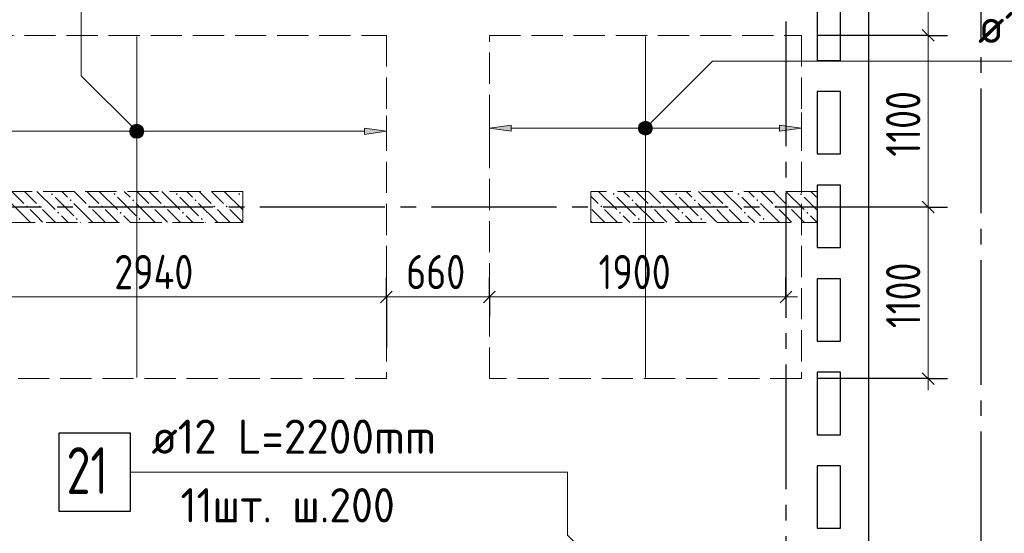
# Model space of a CAD drawing. Header units: millimetres. Extents: x 0 to 43617, y 0 to 59400.
# Tile 18 of 29: x 16914 to 23224, y 33638 to 36931. Entities that reach past the tile are written whole.
import ezdxf

# ---------------------------------------------------------------- set-up
doc = ezdxf.new("R2010")
doc.units = ezdxf.units.MM
doc.linetypes.add('______2', pattern=[270, 200, -70])
doc.linetypes.add('______5', pattern=[1100, 800, -100, 100, -100])
for name, color, linetype, lineweight in [('Standard', 7, 'Continuous', 25), ('ДОП Верх по Х', 7, 'Continuous', 25), ('ЖБ Пилон', 180, 'Continuous', 25), ('Оси', 40, '______5', 18), ('Позиционная метка номер позиции', 7, 'Continuous', 13), ('Примечания', 7, 'Continuous', 25)]:
    doc.layers.add(name, color=color, linetype=linetype, lineweight=lineweight)
doc.layers.add('ЖБ Перекрытие верхний уровень', color=7, linetype='Continuous', lineweight=25, true_color=0xe0e0ff)
doc.styles.add('GOST 2.304-81', font='txt')
doc.styles.add('ISOCPEUR', font='txt')

msp = doc.modelspace()

# ---------------------------------------------------------------- hatches: boundary and pattern name
at = {"layer": 'ДОП Верх по Х', "linetype": 'Continuous', "lineweight": 13, "transparency": 33554687}
for points in [[(17631.7, 36196.8), (17631.7, 36234.3), (17626.5, 36215.5)], [(17631.7, 36234.3), (17645.2, 36183.3), (17645.2, 36247.8)], [(17631.7, 36234.3), (17631.7, 36196.8), (17645.2, 36183.3)], [(17645.2, 36247.8), (17664, 36178), (17664, 36253)], [(17645.2, 36247.8), (17645.2, 36183.3), (17664, 36178)], [(17664, 36253), (17664, 36178), (17682.7, 36183.3)], [(17664, 36253), (17682.7, 36183.3), (17682.7, 36247.8)], [(17682.7, 36247.8), (17682.7, 36183.3), (17696.2, 36196.8)], [(17682.7, 36247.8), (17696.2, 36196.8), (17696.2, 36234.3)], [(17696.2, 36234.3), (17696.2, 36196.8), (17701.5, 36215.5)], [(19124, 36195.5), (19264, 36215.5), (19124, 36235.5)], [(20891.8, 36216.7), (20891.8, 36254.2), (20886.5, 36235.4)], [(20891.8, 36254.2), (20905.3, 36203.2), (20905.3, 36267.7)], [(20891.8, 36254.2), (20891.8, 36216.7), (20905.3, 36203.2)], [(20905.3, 36267.7), (20924, 36197.9), (20924, 36272.9)], [(20905.3, 36267.7), (20905.3, 36203.2), (20924, 36197.9)], [(20924, 36272.9), (20924, 36197.9), (20942.8, 36203.2)], [(20924, 36272.9), (20942.8, 36203.2), (20942.8, 36267.7)], [(20942.8, 36267.7), (20942.8, 36203.2), (20956.3, 36216.7)], [(20942.8, 36267.7), (20956.3, 36216.7), (20956.3, 36254.2)], [(20956.3, 36254.2), (20956.3, 36216.7), (20961.5, 36235.4)], [(21784, 36215.4), (21924, 36235.4), (21784, 36255.4)]]:
    msp.add_hatch(color=7, dxfattribs=at).paths.add_polyline_path(points)
msp.add_hatch(color=7, dxfattribs=at).paths.add_polyline_path([(20064, 36215.4), (19924, 36235.4), (20064, 36255.4)], flags=16)
at = {"layer": 'ЖБ Пилон', "linetype": 'Continuous', "lineweight": 18, "transparency": 33554687}
for points in [[(17114.5, 35813.1), (17121, 35819.6), (17127.5, 35813.1), (17121, 35806.6)], [(17234.5, 35773.1), (17240.9, 35779.6), (17247.4, 35773.1), (17240.9, 35766.6)], [(17514.5, 35813.1), (17521, 35819.6), (17527.5, 35813.1), (17521, 35806.6)], [(17634.5, 35773.1), (17640.9, 35779.6), (17647.4, 35773.1), (17640.9, 35766.6)], [(17914.5, 35813.1), (17921, 35819.6), (17927.5, 35813.1), (17921, 35806.6)], [(18034.5, 35773.1), (18040.9, 35779.6), (18047.4, 35773.1), (18040.9, 35766.6)], [(18314.5, 35813.1), (18321, 35819.6), (18327.5, 35813.1), (18321, 35806.6)], [(20714.5, 35813.1), (20721, 35819.6), (20727.4, 35813.1), (20721, 35806.6)], [(20834.5, 35773.1), (20840.9, 35779.6), (20847.4, 35773.1), (20840.9, 35766.6)], [(21114.5, 35813.1), (21121, 35819.6), (21127.4, 35813.1), (21121, 35806.6)], [(21234.5, 35773.1), (21240.9, 35779.6), (21247.4, 35773.1), (21240.9, 35766.6)], [(21514.5, 35813.1), (21521, 35819.6), (21527.4, 35813.1), (21521, 35806.6)], [(21634.5, 35773.1), (21640.9, 35779.6), (21647.4, 35773.1), (21640.9, 35766.6)], [(21914.5, 35813.1), (21921, 35819.6), (21927.4, 35813.1), (21921, 35806.6)], [(16954.4, 35733.1), (16960.9, 35739.6), (16967.4, 35733.1), (16960.9, 35726.6)], [(17034.5, 35733.1), (17040.9, 35739.6), (17047.4, 35733.1), (17040.9, 35726.6)], [(17354.4, 35733.1), (17360.9, 35739.6), (17367.4, 35733.1), (17360.9, 35726.6)], [(17434.5, 35733.1), (17440.9, 35739.6), (17447.4, 35733.1), (17440.9, 35726.6)], [(17754.4, 35733.1), (17760.9, 35739.6), (17767.4, 35733.1), (17760.9, 35726.6)], [(17834.5, 35733.1), (17840.9, 35739.6), (17847.4, 35733.1), (17840.9, 35726.6)], [(18154.4, 35733.1), (18160.9, 35739.6), (18167.4, 35733.1), (18160.9, 35726.6)], [(18234.5, 35733.1), (18240.9, 35739.6), (18247.4, 35733.1), (18240.9, 35726.6)], [(20634.5, 35733.1), (20640.9, 35739.6), (20647.4, 35733.1), (20640.9, 35726.6)], [(20954.4, 35733.1), (20960.9, 35739.6), (20967.4, 35733.1), (20960.9, 35726.6)], [(21034.5, 35733.1), (21040.9, 35739.6), (21047.4, 35733.1), (21040.9, 35726.6)], [(21354.4, 35733.1), (21360.9, 35739.6), (21367.4, 35733.1), (21360.9, 35726.6)], [(21434.5, 35733.1), (21440.9, 35739.6), (21447.4, 35733.1), (21440.9, 35726.6)], [(21754.4, 35733.1), (21760.9, 35739.6), (21767.4, 35733.1), (21760.9, 35726.6)], [(21834.5, 35733.1), (21840.9, 35739.6), (21847.4, 35733.1), (21840.9, 35726.6)], [(17154.4, 35693.1), (17160.9, 35699.6), (17167.4, 35693.1), (17160.9, 35686.6)], [(17274.5, 35653.1), (17281, 35659.6), (17287.5, 35653.1), (17281, 35646.6)], [(17554.4, 35693.1), (17560.9, 35699.6), (17567.4, 35693.1), (17560.9, 35686.6)], [(17674.5, 35653.1), (17681, 35659.6), (17687.5, 35653.1), (17681, 35646.6)], [(17954.4, 35693.1), (17960.9, 35699.6), (17967.4, 35693.1), (17960.9, 35686.6)], [(18074.5, 35653.1), (18081, 35659.6), (18087.5, 35653.1), (18081, 35646.6)], [(20754.4, 35693.1), (20760.9, 35699.6), (20767.4, 35693.1), (20760.9, 35686.6)], [(20874.5, 35653.1), (20881, 35659.6), (20887.5, 35653.1), (20881, 35646.6)], [(21154.4, 35693.1), (21160.9, 35699.6), (21167.4, 35693.1), (21160.9, 35686.6)], [(21274.5, 35653.1), (21281, 35659.6), (21287.5, 35653.1), (21281, 35646.6)], [(21554.4, 35693.1), (21560.9, 35699.6), (21567.4, 35693.1), (21560.9, 35686.6)], [(21674.5, 35653.1), (21681, 35659.6), (21687.5, 35653.1), (21681, 35646.6)], [(21954.4, 35693.1), (21960.9, 35699.6), (21967.4, 35693.1), (21960.9, 35686.6)]]:
    msp.add_hatch(color=7, dxfattribs=at).paths.add_polyline_path(points, flags=16)
at = {"layer": 'Позиционная метка номер позиции', "linetype": 'Continuous', "lineweight": 13, "transparency": 33554687}
for points in [[(17632.2, 36183.7), (17675.5, 36258.8), (17620.7, 36204.1)], [(17620.7, 36204.1), (17675.5, 36258.8), (17652.5, 36258.8)], [(17620.7, 36204.1), (17652.5, 36258.8), (17620.7, 36227)], [(17620.7, 36227), (17652.5, 36258.8), (17632.2, 36247.3)], [(17632.2, 36183.7), (17695.8, 36247.3), (17675.5, 36258.8)], [(17652.5, 36172.2), (17695.8, 36247.3), (17632.2, 36183.7)], [(17652.5, 36172.2), (17707.3, 36227), (17695.8, 36247.3)], [(17675.5, 36172.2), (17707.3, 36227), (17652.5, 36172.2)], [(17675.5, 36172.2), (17707.3, 36204.1), (17707.3, 36227)], [(20880.7, 36246.9), (20955.8, 36203.6), (20892.2, 36267.3)], [(20880.7, 36224), (20935.5, 36192.2), (20880.7, 36246.9)], [(20880.7, 36246.9), (20935.5, 36192.2), (20955.8, 36203.6)], [(20912.6, 36192.2), (20880.7, 36224), (20892.2, 36203.6)], [(20880.7, 36224), (20912.6, 36192.2), (20935.5, 36192.2)], [(20892.2, 36267.3), (20967.3, 36224), (20912.6, 36278.7)], [(20892.2, 36267.3), (20955.8, 36203.6), (20967.3, 36224)], [(20912.6, 36278.7), (20967.3, 36224), (20967.3, 36246.9)], [(20912.6, 36278.7), (20967.3, 36246.9), (20935.5, 36278.7)], [(20935.5, 36278.7), (20967.3, 36246.9), (20955.8, 36267.3)], [(17707.3, 36204.1), (17675.5, 36172.2), (17695.8, 36183.7)]]:
    msp.add_hatch(color=7, dxfattribs=at).paths.add_polyline_path(points)

# ---------------------------------------------------------------- linework, layer by layer
at = {"layer": 'Standard', "color": 7, "linetype": 'Continuous', "lineweight": 25, "transparency": 33554687}
for p, q in [((22354, 41910), (22354, 32653.1)), ((22024, 37070), (22024, 36670)), ((22174, 36670), (22174, 37070)), ((22698.2, 36867.5), (22773.2, 36792.5)), ((22024, 36670), (22174, 36670)), ((22024, 36470), (22024, 36070)), ((22174, 36470), (22024, 36470)), ((22174, 36070), (22174, 36470)), ((22024, 36070), (22174, 36070)), ((22024, 35870), (22024, 35470)), ((22174, 35870), (22024, 35870)), ((22174, 35470), (22174, 35870)), ((22698.2, 35767.5), (22773.2, 35692.5)), ((22024, 35470), (22174, 35470)), ((22024, 35270), (22024, 34870)), ((22174, 35270), (22024, 35270)), ((22174, 34870), (22174, 35270)), ((19226.5, 35115.6), (19301.5, 35190.6)), ((19886.5, 35115.6), (19961.5, 35190.6)), ((21786.5, 35115.6), (21861.5, 35190.6)), ((22024, 34870), (22174, 34870)), ((22024, 34670), (22024, 34270)), ((22174, 34670), (22024, 34670)), ((22174, 34270), (22174, 34670)), ((22698.2, 34667.5), (22773.2, 34592.5)), ((22024, 34270), (22174, 34270)), ((22024, 34070), (22024, 33670)), ((22174, 34070), (22024, 34070)), ((22174, 33670), (22174, 34070)), ((22024, 33670), (22174, 33670))]:
    msp.add_line(p, q, dxfattribs=at)
at = {"layer": 'Standard', "color": 7, "linetype": 'Continuous', "lineweight": 13, "transparency": 33554687}
for p, q in [((22735.7, 37424.8), (22735.7, 36830)), ((22735.7, 36830), (22735.7, 35730)), ((22735.7, 35730), (22735.7, 34630)), ((16324, 35153.1), (19264, 35153.1)), ((19264, 35153.1), (19924, 35153.1)), ((19924, 35153.1), (21824, 35153.1)), ((21824, 35153.1), (21899, 35153.1)), ((22735.7, 34630), (22735.7, 34555))]:
    msp.add_line(p, q, dxfattribs=at)
at = {"layer": 'Standard', "color": 251, "linetype": 'Continuous', "lineweight": -3, "true_color": 0x656565, "transparency": 33554687}
for p, q in [((22735.7, 36830), (22610.7, 36830)), ((22735.7, 36830), (22860.7, 36830)), ((22735.7, 35730), (22610.7, 35730)), ((22735.7, 35730), (22860.7, 35730)), ((19264, 35153.1), (19264, 35278.1)), ((19924, 35153.1), (19924, 35278.1)), ((21824, 35153.1), (21824, 35278.1)), ((19264, 35153.1), (19264, 35028.1)), ((19264, 35153.1), (19264, 34830)), ((19924, 35153.1), (19924, 35028.1)), ((19924, 35153.1), (19924, 35153.1)), ((21824, 35153.1), (21824, 35028.1)), ((21824, 35153.1), (21824, 35153.1)), ((22735.7, 34630), (22024, 34630)), ((22735.7, 34630), (22610.7, 34630)), ((22735.7, 34630), (22860.7, 34630))]:
    msp.add_line(p, q, dxfattribs=at)
for points in [[(22735.7, 36830), (22718.7, 36830), (22718.7, 36830), (22718.7, 36830), (22718.7, 36830), (22024, 36830)], [(22735.7, 35730), (22718.7, 35730), (22718.7, 35730), (22516.4, 35730)]]:
    msp.add_lwpolyline(points, dxfattribs=at)
at = {"layer": 'ДОП Верх по Х', "color": 7, "linetype": 'Continuous', "lineweight": 18, "transparency": 33554687}
for p, q in [((17664, 36823), (17664, 34637)), ((20924, 36824), (20924, 34636))]:
    msp.add_line(p, q, dxfattribs=at)
at = {"layer": 'ДОП Верх по Х', "color": 7, "linetype": 'Continuous', "lineweight": 13, "transparency": 33554687}
for p, q in [((23035.7, 36664.7), (25121.7, 36664.7)), ((17738, 34030), (19824, 34030))]:
    msp.add_line(p, q, dxfattribs=at)
at = {"layer": 'ДОП Верх по Х', "color": 251, "linetype": 'Continuous', "lineweight": 13, "true_color": 0x494949, "transparency": 33554687}
for p, q in [((19264, 36215.5), (19264, 36315.5)), ((19924, 36235.4), (19924, 36335.4)), ((21924, 36235.4), (21924, 36335.4)), ((17664, 36253), (17664, 36253)), ((19264, 36215.5), (19124, 36235.5)), ((19124, 36235.5), (19124, 36195.5)), ((19924, 36235.4), (20064, 36255.4)), ((20064, 36215.4), (19924, 36235.4)), ((19924, 36235.4), (19924, 36135.4)), ((19924, 36235.4), (19924, 36235.4)), ((20064, 36255.4), (20064, 36215.4)), ((20064, 36235.4), (20894, 36235.4)), ((20924, 36272.9), (20924, 36272.9)), ((20954, 36235.4), (21784, 36235.4)), ((21924, 36235.4), (21784, 36255.4)), ((21784, 36255.4), (21784, 36215.4)), ((21784, 36215.4), (21924, 36235.4)), ((21924, 36235.4), (21924, 36135.4)), ((21924, 36235.4), (21924, 36235.4)), ((16004, 36215.5), (17634, 36215.5)), ((17664, 36178), (17664, 36178)), ((17694, 36215.5), (19124, 36215.5)), ((19124, 36195.5), (19264, 36215.5)), ((19264, 36215.5), (19264, 36115.5)), ((19264, 36215.5), (19264, 36215.5)), ((20924, 36197.9), (20924, 36197.9))]:
    msp.add_line(p, q, dxfattribs=at)
at = {"layer": 'ДОП Верх по Х', "color": 7, "linetype": 'Continuous', "lineweight": 25, "transparency": 33554687}
msp.add_lwpolyline([(17164, 33780), (17624, 33780), (17624, 34280), (17164, 34280), (17164, 33780)], dxfattribs=at)
at = {"layer": 'ДОП Верх по Х', "color": 251, "linetype": 'Continuous', "lineweight": 13, "true_color": 0x494949, "transparency": 33554687}
for centre in [(17664, 36215.5), (20924, 36235.4)]:
    msp.add_circle(centre, 37.5, dxfattribs=at)
at = {"layer": 'ЖБ Перекрытие верхний уровень', "color": 7, "linetype": 'Continuous', "lineweight": 18, "transparency": 33554687}
for p, q in [((22354, 32653), (22354, 41910)), ((22024, 36670), (22024, 37070)), ((22174, 37070), (22174, 36670)), ((22174, 36670), (22024, 36670)), ((22024, 36470), (22174, 36470)), ((22024, 36070), (22024, 36470)), ((22174, 36470), (22174, 36070)), ((22174, 36070), (22024, 36070)), ((22024, 35470), (22024, 35870)), ((22024, 35870), (22174, 35870)), ((22174, 35870), (22174, 35470)), ((22174, 35470), (22024, 35470)), ((22024, 35270), (22174, 35270)), ((22024, 34870), (22024, 35270)), ((22174, 35270), (22174, 34870)), ((22174, 34870), (22024, 34870)), ((22024, 34270), (22024, 34670)), ((22024, 34670), (22174, 34670)), ((22174, 34670), (22174, 34270)), ((22174, 34270), (22024, 34270)), ((22024, 33670), (22024, 34070)), ((22024, 34070), (22174, 34070)), ((22174, 34070), (22174, 33670)), ((22174, 33670), (22024, 33670))]:
    msp.add_line(p, q, dxfattribs=at)
at = {"layer": 'ЖБ Пилон', "color": 253, "linetype": '______2', "lineweight": 13, "true_color": 0xa0a0a0, "transparency": 33554687}
for p, q in [((18344, 35830), (16544, 35830)), ((18344, 35630), (18344, 35830)), ((22024, 35830), (20574, 35830)), ((20574, 35830), (20574, 35630)), ((22024, 35630), (22024, 35830)), ((16544, 35630), (18344, 35630)), ((20574, 35630), (22024, 35630))]:
    msp.add_line(p, q, dxfattribs=at)
at = {"layer": 'ЖБ Пилон', "color": 9, "linetype": 'Continuous', "lineweight": 18, "true_color": 0xc7c7c7, "transparency": 33554687}
for p, q in [((16864.1, 35830), (16940.9, 35753.1)), ((16944.1, 35830), (17021, 35753.1)), ((17024.1, 35830), (17140.9, 35713.1)), ((17140.9, 35793.1), (17260.9, 35673.1)), ((17221, 35793.1), (17184.1, 35830)), ((17264.1, 35830), (17340.9, 35753.1)), ((17344.1, 35830), (17421, 35753.1)), ((17424.1, 35830), (17540.9, 35713.1)), ((17540.9, 35793.1), (17660.9, 35673.1)), ((17621, 35793.1), (17584.1, 35830)), ((17664.1, 35830), (17740.9, 35753.1)), ((17744.1, 35830), (17821, 35753.1)), ((17824.1, 35830), (17940.9, 35713.1)), ((17940.9, 35793.1), (18060.9, 35673.1)), ((18021, 35793.1), (17984.1, 35830)), ((18064.1, 35830), (18140.9, 35753.1)), ((18144.1, 35830), (18221, 35753.1)), ((18224.1, 35830), (18340.9, 35713.1)), ((18340.9, 35793.1), (18344, 35790.1)), ((20574, 35800.1), (20621, 35753.1)), ((20624.1, 35830), (20740.9, 35713.1)), ((20740.9, 35793.1), (20860.9, 35673.1)), ((20821, 35793.1), (20784.1, 35830)), ((20864.1, 35830), (20940.9, 35753.1)), ((20944.1, 35830), (21021, 35753.1)), ((21024.1, 35830), (21140.9, 35713.1)), ((21140.9, 35793.1), (21260.9, 35673.1)), ((21221, 35793.1), (21184.1, 35830)), ((21264.1, 35830), (21340.9, 35753.1)), ((21344.1, 35830), (21421, 35753.1)), ((21424.1, 35830), (21540.9, 35713.1)), ((21540.9, 35793.1), (21660.9, 35673.1)), ((21621, 35793.1), (21584.1, 35830)), ((21664.1, 35830), (21740.9, 35753.1)), ((21744.1, 35830), (21821, 35753.1)), ((21824.1, 35830), (21940.9, 35713.1)), ((21940.9, 35793.1), (22024, 35710.1)), ((22021, 35793.1), (21984.1, 35830)), ((16860.9, 35753.1), (16981, 35633.1)), ((17021, 35673.1), (16981, 35713.1)), ((17060.9, 35713.1), (17144.1, 35630)), ((17260.9, 35753.1), (17381, 35633.1)), ((17421, 35673.1), (17381, 35713.1)), ((17460.9, 35713.1), (17544.1, 35630)), ((17660.9, 35753.1), (17781, 35633.1)), ((17821, 35673.1), (17781, 35713.1)), ((17860.9, 35713.1), (17944.1, 35630)), ((18060.9, 35753.1), (18181, 35633.1)), ((18221, 35673.1), (18181, 35713.1)), ((18260.9, 35713.1), (18344, 35630.1)), ((20621, 35673.1), (20581, 35713.1)), ((20660.9, 35713.1), (20744.1, 35630)), ((20860.9, 35753.1), (20981, 35633.1)), ((21021, 35673.1), (20981, 35713.1)), ((21060.9, 35713.1), (21144.1, 35630)), ((21260.9, 35753.1), (21381, 35633.1)), ((21421, 35673.1), (21381, 35713.1)), ((21460.9, 35713.1), (21544.1, 35630)), ((21660.9, 35753.1), (21781, 35633.1)), ((21821, 35673.1), (21781, 35713.1)), ((21860.9, 35713.1), (21944.1, 35630)), ((17060.9, 35633.1), (17021, 35673.1)), ((17181, 35673.1), (17224.1, 35630)), ((17460.9, 35633.1), (17421, 35673.1)), ((17581, 35673.1), (17624.1, 35630)), ((17860.9, 35633.1), (17821, 35673.1)), ((17981, 35673.1), (18024.1, 35630)), ((18260.9, 35633.1), (18221, 35673.1)), ((20660.9, 35633.1), (20621, 35673.1)), ((20781, 35673.1), (20824.1, 35630)), ((21060.9, 35633.1), (21021, 35673.1)), ((21181, 35673.1), (21224.1, 35630)), ((21460.9, 35633.1), (21421, 35673.1)), ((21581, 35673.1), (21624.1, 35630)), ((21860.9, 35633.1), (21821, 35673.1)), ((21981, 35673.1), (22024, 35630.1)), ((17304.1, 35630), (17301, 35633.1)), ((17704.1, 35630), (17701, 35633.1)), ((18104.1, 35630), (18101, 35633.1)), ((20574, 35640.1), (20581, 35633.1)), ((20904.1, 35630), (20901, 35633.1)), ((21304.1, 35630), (21301, 35633.1)), ((21704.1, 35630), (21701, 35633.1))]:
    msp.add_line(p, q, dxfattribs=at)
at = {"layer": 'Оси', "color": 8, "linetype": '______5', "lineweight": -3, "transparency": 33554687}
for p, q in [((21824, 57820), (21824, 7100)), ((23074, 50790), (23074, 7100)), ((22554, 35730), (3600, 35730))]:
    msp.add_line(p, q, dxfattribs=at)
at = {"layer": 'Позиционная метка номер позиции', "color": 7, "linetype": 'Continuous', "lineweight": 13, "transparency": 33554687}
for p, q in [((17632.2, 36247.3), (17632.2, 36247.3)), ((17695.8, 36247.3), (17695.8, 36247.3)), ((20892.2, 36267.3), (20892.2, 36267.3)), ((20955.8, 36267.3), (20955.8, 36267.3)), ((17632.2, 36183.7), (17632.2, 36183.7)), ((17695.8, 36183.7), (17695.8, 36183.7)), ((20892.2, 36203.6), (20892.2, 36203.6)), ((20955.8, 36203.6), (20955.8, 36203.6))]:
    msp.add_line(p, q, dxfattribs=at)
for points in [[(17664, 36215.5), (17307.6, 36571.9), (17307.6, 37330), (19807.6, 37330)], [(20924, 36235.4), (21353.2, 36664.7), (25235.7, 36664.7)], [(20924, 33125.5), (20424, 33625.5), (20424, 34030), (17624, 34030)]]:
    msp.add_lwpolyline(points, dxfattribs=at)
for centre in [(20924, 36235.4), (17664, 36215.5)]:
    msp.add_circle(centre, 45, dxfattribs=at)
at = {"layer": 'Примечания', "color": 7, "linetype": '______2', "lineweight": 18, "transparency": 33554687}
for p, q in [((15864, 36830), (19264, 36830)), ((19264, 36830), (19264, 34630)), ((19924, 36830), (21924, 36830)), ((19924, 34630), (19924, 36830)), ((21924, 36830), (21924, 34630)), ((19264, 34630), (15864, 34630)), ((21924, 34630), (19924, 34630))]:
    msp.add_line(p, q, dxfattribs=at)

# ---------------------------------------------------------------- texts
at = {"layer": 'Standard', "color": 7, "linetype": 'Continuous', "lineweight": 25, "transparency": 33554687, "char_height": 220, "width": 578.848, "attachment_point": 7, "rotation": 90, "style": 'GOST 2.304-81'}
for insert in [(22685.6, 36053.3), (22685.6, 34953.3)]:
    msp.add_mtext('1100', dxfattribs=dict(at, insert=insert))
at = {"layer": 'Standard', "color": 7, "linetype": 'Continuous', "lineweight": 25, "transparency": 33554687, "char_height": 220, "attachment_point": 7, "style": 'GOST 2.304-81'}
for s, insert, width in [('2940', (17520.3, 35203.1), 672.628), ('660', (19390.7, 35203.1), 531.973), ('1900', (20623.8, 35203.1), 625.735)]:
    msp.add_mtext(s, dxfattribs=dict(at, insert=insert, width=width))
at = {"layer": 'ДОП Верх по Х', "color": 7, "linetype": 'Continuous', "lineweight": 13, "transparency": 33554687, "attachment_point": 7, "style": 'ISOCPEUR'}
for s, insert, char_height, width in [('\\W0.96;ø12 L=2200mm ', (23055.7, 36782), 220, 2150.516), ('\\W0.96;ø12 L=2200mm ', (17758, 34147.4), 220, 2150.516), ('\\W0.75;21', (17214, 33890), 300, 472.272), ('\\W0.93;11шт. ш.200 ', (17945, 33707.4), 220, 1773.346)]:
    msp.add_mtext(s, dxfattribs=dict(at, insert=insert, char_height=char_height, width=width))

doc.saveas('drawing.dxf')
